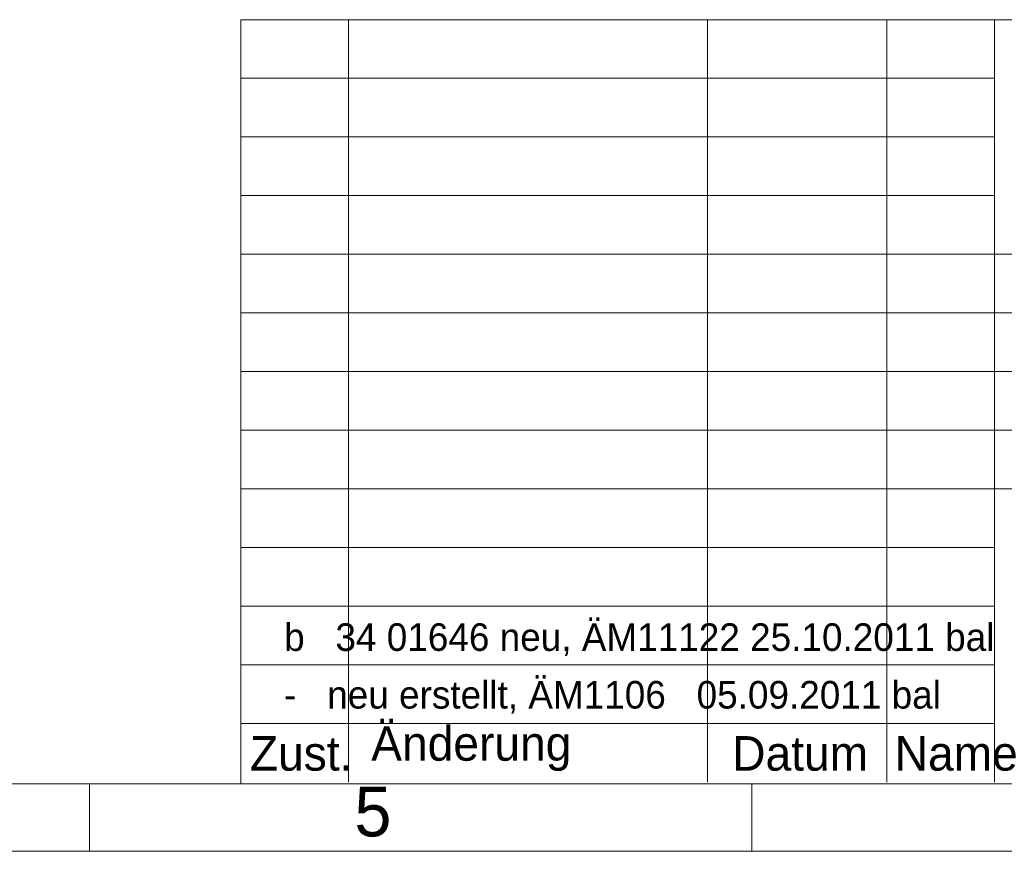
# Model space of a CAD drawing. Header units: millimetres. Extents: x 0 to 410, y 0 to 291.
# Tile 10 of 19: x 205 to 276, y 6 to 66. Entities that reach past the tile are written whole.
import ezdxf

# ---------------------------------------------------------------- set-up
doc = ezdxf.new("R2010")
doc.units = ezdxf.units.MM
doc.header["$MEASUREMENT"] = 0
for name, color, linetype in [('Gewinde', 7, 'Continuous'), ('Mittelinien', 7, 'Continuous'), ('Sichtbare_Kanten', 7, 'Continuous'), ('Sichtbare_Kanten__d_nn', 7, 'Continuous')]:
    doc.layers.add(name, color=color, linetype=linetype)
doc.styles.add('VX Simplex Roman', font='txt', dxfattribs={"height": 0.2})

msp = doc.modelspace()

# ---------------------------------------------------------------- linework, layer by layer
at = {"layer": 'Gewinde', "color": 1, "linetype": 'Continuous', "lineweight": 5}
msp.add_line((220.982, 11.011), (220.982, 66.381), dxfattribs=at)
at = {"layer": 'Mittelinien', "color": 1, "linetype": 'Continuous', "lineweight": 5}
msp.add_line((18.052, 11.011), (401.982, 11.011), dxfattribs=at)
at = {"layer": 'Sichtbare_Kanten', "color": 5, "linetype": 'Continuous', "lineweight": 5}
for p, q in [((210.018, 6.113), (210.018, 11.011)), ((258.008, 6.113), (258.008, 11.011)), ((13.253, 6.113), (406.781, 6.113))]:
    msp.add_line(p, q, dxfattribs=at)
at = {"layer": 'Sichtbare_Kanten__d_nn', "color": 1, "linetype": 'Continuous', "lineweight": 5}
msp.add_line((220.982, 66.381), (401.982, 66.381), dxfattribs=at)
at = {"layer": 'Sichtbare_Kanten__d_nn', "color": 5, "linetype": 'Continuous', "lineweight": 5}
for p, q in [((228.782, 62.131), (228.782, 66.381)), ((254.782, 62.131), (254.782, 66.381)), ((267.782, 62.131), (267.782, 66.381)), ((275.582, 11.131), (275.582, 66.381)), ((220.982, 62.131), (228.782, 62.131)), ((228.782, 62.131), (254.782, 62.131)), ((228.782, 57.881), (228.782, 62.131)), ((254.782, 62.131), (267.782, 62.131)), ((254.782, 57.881), (254.782, 62.131)), ((267.782, 62.131), (275.582, 62.131)), ((267.782, 57.881), (267.782, 62.131)), ((220.982, 57.881), (228.782, 57.881)), ((228.782, 57.881), (254.782, 57.881)), ((228.782, 53.631), (228.782, 57.881)), ((254.782, 57.881), (267.782, 57.881)), ((254.782, 53.631), (254.782, 57.881)), ((267.782, 57.881), (275.582, 57.881)), ((267.782, 53.631), (267.782, 57.881)), ((220.982, 53.631), (228.782, 53.631)), ((228.782, 53.631), (254.782, 53.631)), ((228.782, 49.381), (228.782, 53.631)), ((254.782, 53.631), (267.782, 53.631)), ((254.782, 49.381), (254.782, 53.631)), ((267.782, 53.631), (275.582, 53.631)), ((267.782, 49.381), (267.782, 53.631)), ((220.982, 49.381), (319.782, 49.381)), ((228.782, 11.131), (228.782, 49.381)), ((254.782, 11.131), (254.782, 49.381)), ((267.782, 11.131), (267.782, 49.381)), ((220.982, 45.131), (319.782, 45.131)), ((220.982, 40.881), (319.782, 40.881)), ((220.982, 36.631), (319.782, 36.631)), ((220.982, 32.381), (319.782, 32.381)), ((220.982, 28.131), (275.582, 28.131)), ((220.982, 23.881), (275.582, 23.881)), ((220.982, 19.631), (275.582, 19.631)), ((220.982, 15.381), (275.582, 15.381))]:
    msp.add_line(p, q, dxfattribs=at)

# ---------------------------------------------------------------- texts
at = {"color": 171, "linetype": 'Continuous', "lineweight": -3, "char_height": 2, "attachment_point": 7, "style": 'VX Simplex Roman'}
for s, insert in [('b   34 01646 neu, ÄM11122 25.10.2011 bal', (224.121, 20.264)), ('-   neu erstellt, ÄM1106   05.09.2011 bal', (224.121, 16.086))]:
    msp.add_mtext(s, dxfattribs=dict(at, insert=insert))
at = {"layer": 'Sichtbare_Kanten', "color": 5, "linetype": 'Continuous', "lineweight": -3, "insert": (229.213, 7.144), "char_height": 3.608, "attachment_point": 7, "style": 'VX Simplex Roman'}
msp.add_mtext('5', dxfattribs=at)
at = {"layer": 'Sichtbare_Kanten__d_nn', "color": 40, "linetype": 'Continuous', "lineweight": -3, "char_height": 2.5, "attachment_point": 7, "style": 'VX Simplex Roman'}
for s, insert in [('Änderung', (230.43, 11.925)), ('Zust.', (221.639, 11.925)), ('Datum', (256.578, 11.925)), ('Name', (268.349, 11.925))]:
    msp.add_mtext(s, dxfattribs=dict(at, insert=insert))

doc.saveas('drawing.dxf')
